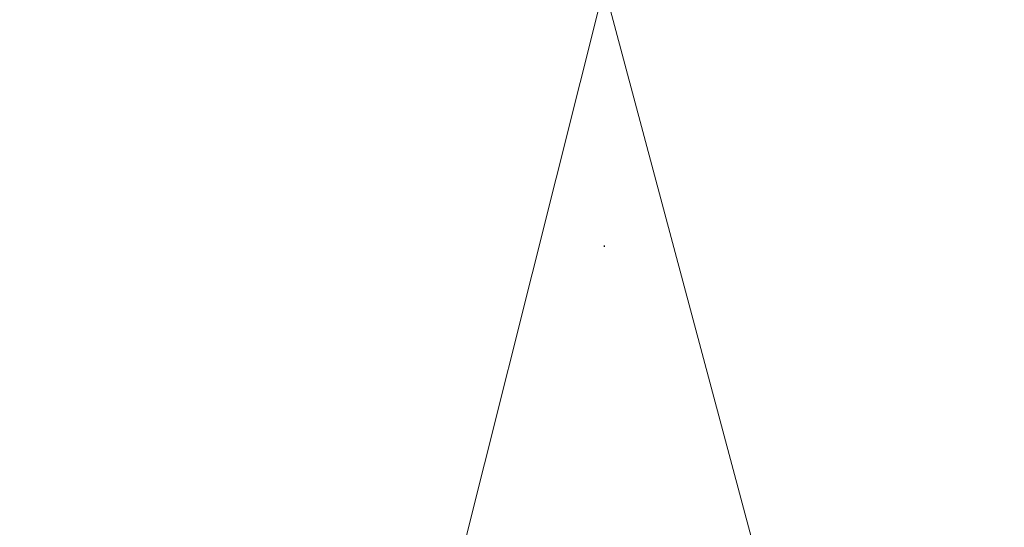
# Model space of a CAD drawing. Header units: centimetres. Extents: x -10729 to 23827, y -4437 to 19798.
# Tile 54 of 95: x 12809 to 12895, y 8959 to 9003. Entities that reach past the tile are written whole.
import ezdxf

# ---------------------------------------------------------------- set-up
doc = ezdxf.new("R2010")
doc.units = ezdxf.units.CM
doc.linetypes.add('Osie rzutów$0$DASHDOT2', pattern=[12.7, 6.35, -3.175, 0, -3.175])
doc.layers.add('Osie rzutów$0$ARCH_INFO_OSIE_IST', color=8, linetype='Osie rzutów$0$DASHDOT2')
doc.layers.add('Osie rzutów$0$ARCH_INFO_OSIE_OPISY_IST', color=8, linetype='Continuous')
doc.layers.add('RYSUNKOWE_NIEDRUK', color=8, linetype='Continuous', lineweight=9)
doc.layers.add('SYSTEMY AV', color=8, linetype='Continuous', lineweight=13)

# ---------------------------------------------------------------- blocks, each defined once
blk = doc.blocks.new('Osie rzutów')
at = {"layer": 'Osie rzutów$0$ARCH_INFO_OSIE_IST', "ltscale": 10}
blk.add_line((12860, 12510), (12860, 4623.259), dxfattribs=at)
blk = doc.blocks.new('A$C59BE0B33')
at = {"layer": 'SYSTEMY AV'}
blk.add_lwpolyline([(-772.04, 3319.999), (-600, 4005.436), (-416.752, 3319.999)], dxfattribs=at)

msp = doc.modelspace()

# ---------------------------------------------------------------- block references
at = {"layer": 'Osie rzutów$0$ARCH_INFO_OSIE_OPISY_IST'}
msp.add_blockref('Osie rzutów', (0, 0), dxfattribs=at)
at = {"layer": 'RYSUNKOWE_NIEDRUK', "lineweight": 13}
msp.add_blockref('A$C59BE0B33', (13460, 5000), dxfattribs=at)
msp.add_blockref('A$C59BE0B33', (13460, 5000), dxfattribs=at)

doc.saveas('drawing.dxf')
